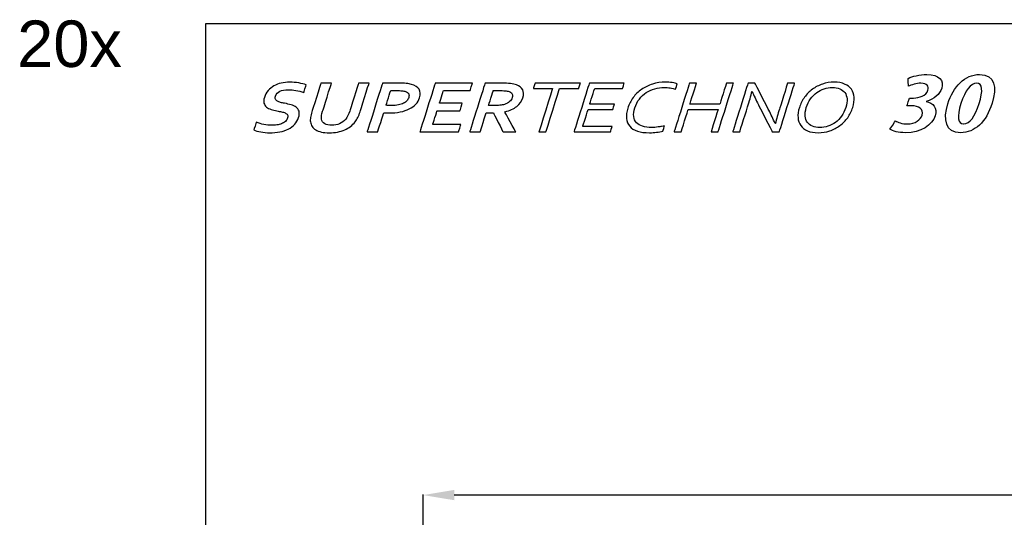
# Model space of a CAD drawing. Header units: inches. Extents: x 15 to 16771, y 14 to 21555.
# Tile 7 of 20: x 10412 to 12634, y 8211 to 9335. Entities that reach past the tile are written whole.
import ezdxf

# ---------------------------------------------------------------- set-up
doc = ezdxf.new("R2010")
doc.units = ezdxf.units.IN
doc.header["$MEASUREMENT"] = 0
doc.layers.add('AM_5', color=3, linetype='Continuous', lineweight=25)
doc.layers.add('Layer 1', color=7, linetype='Continuous')
doc.styles.add('Aktuální-ISO', font='arial.ttf')
doc.styles.add('Razítko-měřítko', font='isocpeur.ttf')
doc.styles.get("Standard").update_dxf_attribs({"font": 'arial.ttf'})
doc.dimstyles.new('AM_ISO$0', dxfattribs={"dimtxt": 3.5, "dimasz": 3.5, "dimexe": 1, "dimexo": 1, "dimgap": 1.5, "dimtad": 1, "dimdsep": 46, "dimtxsty": 'Standard', "dimcen": 0, "dimclrd": 256, "dimclre": 256, "dimclrt": 2, "dimadec": 0, "dimazin": 2, "dimtp": 0.1, "dimtm": 0.1, "dimtfac": 0.71, "dimtdec": 3, "dimtmove": 0, "dimatfit": 3, "dimfxl": 1, "dimlwd": -1, "dimlwe": -1, "dimarcsym": 1})

# ---------------------------------------------------------------- blocks, each defined once
blk = doc.blocks.new('*D34')
at = {"layer": 'AM_5', "linetype": 'ByBlock', "transparency": 16777216}
for p, q in [((11322.8, 6851.5), (11322.8, 8262.5)), ((16037.1, 8261.5), (11392.8, 8261.5)), ((16107.1, 7690.9), (16107.1, 8262.5))]:
    blk.add_line(p, q, dxfattribs=at)
at = {"layer": 'AM_5', "transparency": 16777216}
for points in [[(11392.8, 8273.2), (11392.8, 8249.9), (11322.8, 8261.5)], [(16037.1, 8273.2), (16037.1, 8249.9), (16107.1, 8261.5)]]:
    blk.add_solid(points, dxfattribs=at)
at = {"layer": 'Defpoints', "color": 0, "transparency": 16777216}
for p in [(11322.8, 8261.5), (16107.1, 7689.9), (11322.8, 6850.5)]:
    blk.add_point(p, dxfattribs=at)
at = {"layer": 'AM_5', "color": 2, "transparency": 16777216, "insert": (13715, 8336.4), "char_height": 70, "attachment_point": 5, "style": 'Aktuální-ISO'}
blk.add_mtext('5,05 [16´-7´´]', dxfattribs=at)

msp = doc.modelspace()

# ---------------------------------------------------------------- linework, layer by layer
msp.add_lwpolyline([(16771.081, 5125.676), (16771.081, 9325.676), (10831.081, 9325.676), (10831.081, 5125.676)], close=True)
at = {"layer": 'Layer 1', "color": 253}
for points, knots in [([(12417.836, 9184.93), (12424.547, 9187.993), (12435.872, 9191.869), (12446.171, 9191.869), (12446.171, 9191.869), (12460.042, 9191.869), (12464.896, 9185.268), (12462.065, 9176.277), (12462.065, 9176.277), (12458.173, 9163.914), (12441.356, 9158.324), (12429.669, 9158.324), (12429.669, 9158.324), (12429.669, 9158.324), (12420.161, 9158.324), (12420.161, 9158.324), (12420.161, 9158.324), (12420.161, 9158.324), (12414.641, 9140.792), (12414.641, 9140.792), (12414.641, 9140.792), (12414.641, 9140.792), (12424.742, 9140.792), (12424.742, 9140.792), (12424.742, 9140.792), (12440.789, 9140.792), (12453.326, 9134.051), (12448.815, 9119.722), (12448.815, 9119.722), (12445.526, 9109.273), (12433.636, 9099.832), (12415.611, 9099.832), (12415.611, 9099.832), (12404.119, 9099.832), (12393.256, 9103.709), (12388.667, 9106.743), (12388.667, 9106.743), (12388.667, 9106.743), (12376.184, 9087.862), (12376.184, 9087.862), (12376.184, 9087.862), (12382.383, 9083.647), (12395.533, 9080.108), (12411.383, 9080.108), (12411.383, 9080.108), (12446.249, 9080.108), (12471.669, 9097.302), (12478.356, 9118.542), (12478.356, 9118.542), (12483.824, 9135.904), (12473.567, 9147.368), (12457.931, 9150.568), (12457.931, 9150.568), (12457.931, 9150.568), (12458.037, 9150.906), (12458.037, 9150.906), (12458.037, 9150.906), (12476.128, 9156.132), (12488.897, 9167.117), (12493.062, 9180.351), (12493.062, 9180.351), (12498.387, 9197.264), (12487.844, 9211.593), (12459.116, 9211.593), (12459.116, 9211.593), (12443.072, 9211.593), (12426.437, 9207.209), (12417.332, 9202.828), (12417.332, 9202.828), (12417.332, 9202.828), (12417.836, 9184.93), (12417.836, 9184.93)], [0, 0, 0, 0, 0.05263158, 0.05263158, 0.05263158, 0.05263159, 0.10526316, 0.10526316, 0.10526316, 0.10526317, 0.15789474, 0.15789474, 0.15789474, 0.15789475, 0.21052632, 0.21052632, 0.21052632, 0.21052633, 0.26315789, 0.26315789, 0.26315789, 0.2631579, 0.31578947, 0.31578947, 0.31578947, 0.31578948, 0.36842105, 0.36842105, 0.36842105, 0.36842106, 0.42105263, 0.42105263, 0.42105263, 0.42105264, 0.47368421, 0.47368421, 0.47368421, 0.47368422, 0.52631579, 0.52631579, 0.52631579, 0.5263158, 0.57894737, 0.57894737, 0.57894737, 0.57894738, 0.63157895, 0.63157895, 0.63157895, 0.63157896, 0.68421053, 0.68421053, 0.68421053, 0.68421054, 0.73684211, 0.73684211, 0.73684211, 0.73684212, 0.78947368, 0.78947368, 0.78947368, 0.78947369, 0.84210526, 0.84210526, 0.84210526, 0.84210527, 0.89473684, 0.89473684, 0.89473684, 0.89473685, 1, 1, 1, 1]), ([(12535.988, 9080.108), (12567.49, 9080.108), (12593.503, 9104.213), (12606.796, 9146.44), (12606.796, 9146.44), (12617.969, 9181.924), (12613.64, 9211.593), (12578.376, 9211.593), (12578.376, 9211.593), (12544.701, 9211.593), (12519.26, 9184.283), (12507.029, 9145.428), (12507.029, 9145.428), (12495.802, 9109.777), (12501.122, 9080.108), (12535.988, 9080.108)], [0, 0, 0, 0, 0.2, 0.2, 0.2, 0.20000001, 0.4, 0.4, 0.4, 0.40000001, 0.6, 0.6, 0.6, 0.60000001, 1, 1, 1, 1]), ([(11016.709, 9113.628), (11017.585, 9116.407), (11017.51, 9118.682), (11016.431, 9120.398), (11016.431, 9120.398), (11015.36, 9122.137), (11013.626, 9123.544), (11011.195, 9124.639), (11011.195, 9124.639), (11008.777, 9125.762), (11005.945, 9126.633), (11002.734, 9127.337), (11002.734, 9127.337), (10999.51, 9128.008), (10996.094, 9128.684), (10992.532, 9129.332), (10992.532, 9129.332), (10987.813, 9130.286), (10983.341, 9131.383), (10979.189, 9132.673), (10979.189, 9132.673), (10975.039, 9133.967), (10971.576, 9135.764), (10968.828, 9138.039), (10968.828, 9138.039), (10966.077, 9140.317), (10964.215, 9143.208), (10963.274, 9146.723), (10963.274, 9146.723), (10962.299, 9150.233), (10962.655, 9154.617), (10964.317, 9159.897), (10964.317, 9159.897), (10966.147, 9165.713), (10968.929, 9170.77), (10972.702, 9175.097), (10972.702, 9175.097), (10976.433, 9179.397), (10980.827, 9182.964), (10985.813, 9185.804), (10985.813, 9185.804), (10990.824, 9188.612), (10996.273, 9190.718), (11002.266, 9192.124), (11002.266, 9192.124), (11008.22, 9193.528), (11014.65, 9194.23), (11021.55, 9194.23), (11021.55, 9194.23), (11028.451, 9194.23), (11035.206, 9193.669), (11041.812, 9192.517), (11041.812, 9192.517), (11048.416, 9191.365), (11053.923, 9189.875), (11058.411, 9188.079), (11058.411, 9188.079), (11058.411, 9188.079), (11052.969, 9170.799), (11052.969, 9170.799), (11052.969, 9170.799), (11046.976, 9173.048), (11041.048, 9174.678), (11035.19, 9175.687), (11035.19, 9175.687), (11029.371, 9176.698), (11023.719, 9177.203), (11018.303, 9177.203), (11018.303, 9177.203), (11010.511, 9177.203), (11004.12, 9175.996), (10999.133, 9173.578), (10999.133, 9173.578), (10994.146, 9171.163), (10990.891, 9167.539), (10989.37, 9162.708), (10989.37, 9162.708), (10988.486, 9159.897), (10988.455, 9157.594), (10989.266, 9155.768), (10989.266, 9155.768), (10990.088, 9153.969), (10991.466, 9152.482), (10993.473, 9151.302), (10993.473, 9151.302), (10995.478, 9150.121), (10997.919, 9149.167), (11000.792, 9148.434), (11000.792, 9148.434), (11003.644, 9147.732), (11006.707, 9147.087), (11009.98, 9146.468), (11009.98, 9146.468), (11015.152, 9145.483), (11020.003, 9144.334), (11024.551, 9143.041), (11024.551, 9143.041), (11029.137, 9141.778), (11032.996, 9139.979), (11036.134, 9137.672), (11036.134, 9137.672), (11039.23, 9135.343), (11041.362, 9132.363), (11042.441, 9128.658), (11042.441, 9128.658), (11043.518, 9124.948), (11043.146, 9120.198), (11041.331, 9114.441), (11041.331, 9114.441), (11039.467, 9108.513), (11036.56, 9103.371), (11032.621, 9099.044), (11032.621, 9099.044), (11028.685, 9094.718), (11023.888, 9091.122), (11018.241, 9088.283), (11018.241, 9088.283), (11012.632, 9085.472), (11006.226, 9083.366), (10999.024, 9081.991), (10999.024, 9081.991), (10991.788, 9080.613), (10984.181, 9079.939), (10976.126, 9079.939), (10976.126, 9079.939), (10969.093, 9079.939), (10962.343, 9080.527), (10955.913, 9081.707), (10955.913, 9081.707), (10949.484, 9082.888), (10944.359, 9084.547), (10940.506, 9086.681), (10940.506, 9086.681), (10940.506, 9086.681), (10945.867, 9103.709), (10945.867, 9103.709), (10945.867, 9103.709), (10951.53, 9101.348), (10957.198, 9099.634), (10962.936, 9098.566), (10962.936, 9098.566), (10968.643, 9097.497), (10974.75, 9096.967), (10981.188, 9096.967), (10981.188, 9096.967), (10984.919, 9096.967), (10988.694, 9097.216), (10992.462, 9097.752), (10992.462, 9097.752), (10996.221, 9098.256), (10999.739, 9099.156), (11003.01, 9100.422), (11003.01, 9100.422), (11006.281, 9101.686), (11009.133, 9103.399), (11011.572, 9105.591), (11011.572, 9105.591), (11014, 9107.754), (11015.7, 9110.422), (11016.709, 9113.628)], [0, 0, 0, 0, 0.02439024, 0.02439024, 0.02439024, 0.02439025, 0.04878049, 0.04878049, 0.04878049, 0.0487805, 0.07317073, 0.07317073, 0.07317073, 0.07317074, 0.09756098, 0.09756098, 0.09756098, 0.09756099, 0.12195122, 0.12195122, 0.12195122, 0.12195123, 0.14634146, 0.14634146, 0.14634146, 0.14634147, 0.17073171, 0.17073171, 0.17073171, 0.17073172, 0.19512195, 0.19512195, 0.19512195, 0.19512196, 0.2195122, 0.2195122, 0.2195122, 0.21951221, 0.24390244, 0.24390244, 0.24390244, 0.24390245, 0.26829268, 0.26829268, 0.26829268, 0.26829269, 0.29268293, 0.29268293, 0.29268293, 0.29268294, 0.31707317, 0.31707317, 0.31707317, 0.31707318, 0.34146341, 0.34146341, 0.34146341, 0.34146342, 0.36585366, 0.36585366, 0.36585366, 0.36585367, 0.3902439, 0.3902439, 0.3902439, 0.39024391, 0.41463415, 0.41463415, 0.41463415, 0.41463416, 0.43902439, 0.43902439, 0.43902439, 0.4390244, 0.46341463, 0.46341463, 0.46341463, 0.46341464, 0.48780488, 0.48780488, 0.48780488, 0.48780489, 0.51219512, 0.51219512, 0.51219512, 0.51219513, 0.53658537, 0.53658537, 0.53658537, 0.53658538, 0.56097561, 0.56097561, 0.56097561, 0.56097562, 0.58536585, 0.58536585, 0.58536585, 0.58536586, 0.6097561, 0.6097561, 0.6097561, 0.60975611, 0.63414634, 0.63414634, 0.63414634, 0.63414635, 0.65853659, 0.65853659, 0.65853659, 0.6585366, 0.68292683, 0.68292683, 0.68292683, 0.68292684, 0.70731707, 0.70731707, 0.70731707, 0.70731708, 0.73170732, 0.73170732, 0.73170732, 0.73170733, 0.75609756, 0.75609756, 0.75609756, 0.75609757, 0.7804878, 0.7804878, 0.7804878, 0.78048781, 0.80487805, 0.80487805, 0.80487805, 0.80487806, 0.82926829, 0.82926829, 0.82926829, 0.8292683, 0.85365854, 0.85365854, 0.85365854, 0.85365855, 0.87804878, 0.87804878, 0.87804878, 0.87804879, 0.90243902, 0.90243902, 0.90243902, 0.90243903, 0.92682927, 0.92682927, 0.92682927, 0.92682928, 0.95121951, 0.95121951, 0.95121951, 0.95121952, 1, 1, 1, 1]), ([(11110.538, 9079.939), (11103.77, 9079.939), (11097.837, 9080.501), (11092.777, 9081.627), (11092.777, 9081.627), (11087.715, 9082.747), (11083.475, 9084.378), (11080.011, 9086.486), (11080.011, 9086.486), (11076.546, 9088.592), (11073.826, 9091.177), (11071.876, 9094.211), (11071.876, 9094.211), (11069.929, 9097.248), (11068.707, 9100.703), (11068.158, 9104.522), (11068.158, 9104.522), (11067.711, 9107.614), (11067.758, 9111.012), (11068.33, 9114.722), (11068.33, 9114.722), (11068.881, 9118.458), (11069.89, 9122.616), (11071.34, 9127.223), (11071.34, 9127.223), (11071.34, 9127.223), (11091.748, 9192.038), (11091.748, 9192.038), (11091.748, 9192.038), (11091.748, 9192.038), (11115.522, 9192.038), (11115.522, 9192.038), (11115.522, 9192.038), (11115.522, 9192.038), (11095.689, 9129.048), (11095.689, 9129.048), (11095.689, 9129.048), (11093.24, 9121.266), (11092.411, 9115.172), (11093.209, 9110.788), (11093.209, 9110.788), (11094.145, 9105.898), (11096.605, 9102.388), (11100.614, 9100.222), (11100.614, 9100.222), (11104.62, 9098.061), (11109.823, 9096.967), (11116.196, 9096.967), (11116.196, 9096.967), (11122.568, 9096.967), (11128.46, 9098.061), (11133.829, 9100.222), (11133.829, 9100.222), (11139.198, 9102.388), (11143.873, 9105.898), (11147.887, 9110.788), (11147.887, 9110.788), (11151.446, 9115.172), (11154.455, 9121.266), (11156.904, 9129.048), (11156.904, 9129.048), (11156.904, 9129.048), (11176.737, 9192.038), (11176.737, 9192.038), (11176.737, 9192.038), (11176.737, 9192.038), (11200.508, 9192.038), (11200.508, 9192.038), (11200.508, 9192.038), (11200.508, 9192.038), (11180.104, 9127.223), (11180.104, 9127.223), (11180.104, 9127.223), (11178.653, 9122.616), (11177.046, 9118.458), (11175.239, 9114.722), (11175.239, 9114.722), (11173.479, 9111.012), (11171.386, 9107.614), (11168.991, 9104.522), (11168.991, 9104.522), (11166.04, 9100.703), (11162.608, 9097.248), (11158.713, 9094.211), (11158.713, 9094.211), (11154.852, 9091.177), (11150.44, 9088.592), (11145.552, 9086.486), (11145.552, 9086.486), (11140.662, 9084.378), (11135.293, 9082.747), (11129.458, 9081.627), (11129.458, 9081.627), (11123.624, 9080.501), (11117.308, 9079.939), (11110.538, 9079.939)], [0, 0, 0, 0, 0.04, 0.04, 0.04, 0.04000001, 0.08, 0.08, 0.08, 0.08000001, 0.12, 0.12, 0.12, 0.12000001, 0.16, 0.16, 0.16, 0.16000001, 0.2, 0.2, 0.2, 0.20000001, 0.24, 0.24, 0.24, 0.24000001, 0.28, 0.28, 0.28, 0.28000001, 0.32, 0.32, 0.32, 0.32000001, 0.36, 0.36, 0.36, 0.36000001, 0.4, 0.4, 0.4, 0.40000001, 0.44, 0.44, 0.44, 0.44000001, 0.48, 0.48, 0.48, 0.48000001, 0.52, 0.52, 0.52, 0.52000001, 0.56, 0.56, 0.56, 0.56000001, 0.6, 0.6, 0.6, 0.60000001, 0.64, 0.64, 0.64, 0.64000001, 0.68, 0.68, 0.68, 0.68000001, 0.72, 0.72, 0.72, 0.72000001, 0.76, 0.76, 0.76, 0.76000001, 0.8, 0.8, 0.8, 0.80000001, 0.84, 0.84, 0.84, 0.84000001, 0.88, 0.88, 0.88, 0.88000001, 0.92, 0.92, 0.92, 0.92000001, 1, 1, 1, 1]), ([(11245.478, 9124.613), (11243.367, 9124.613), (11241.261, 9124.639), (11239.233, 9124.693), (11239.233, 9124.693), (11237.171, 9124.753), (11235.291, 9124.862), (11233.528, 9125.031), (11233.528, 9125.031), (11233.528, 9125.031), (11219.969, 9081.962), (11219.969, 9081.962), (11219.969, 9081.962), (11219.969, 9081.962), (11196.195, 9081.962), (11196.195, 9081.962), (11196.195, 9081.962), (11196.195, 9081.962), (11230.85, 9192.038), (11230.85, 9192.038), (11230.85, 9192.038), (11230.85, 9192.038), (11268.228, 9192.038), (11268.228, 9192.038), (11268.228, 9192.038), (11274.468, 9192.038), (11279.879, 9191.815), (11284.416, 9191.336), (11284.416, 9191.336), (11288.929, 9190.887), (11292.902, 9190.185), (11296.277, 9189.259), (11296.277, 9189.259), (11304.399, 9186.953), (11310.041, 9183.274), (11313.237, 9178.217), (11313.237, 9178.217), (11316.44, 9173.188), (11316.801, 9166.782), (11314.344, 9158.972), (11314.344, 9158.972), (11312.672, 9153.662), (11309.88, 9148.884), (11305.97, 9144.643), (11305.97, 9144.643), (11302.046, 9140.371), (11297.119, 9136.778), (11291.238, 9133.827), (11291.238, 9133.827), (11285.349, 9130.847), (11278.555, 9128.572), (11270.896, 9126.997), (11270.896, 9126.997), (11263.226, 9125.398), (11254.757, 9124.613), (11245.478, 9124.613)], [0, 0, 0, 0, 0.06666667, 0.06666667, 0.06666667, 0.06666668, 0.13333333, 0.13333333, 0.13333333, 0.13333334, 0.2, 0.2, 0.2, 0.20000001, 0.26666667, 0.26666667, 0.26666667, 0.26666668, 0.33333333, 0.33333333, 0.33333333, 0.33333334, 0.4, 0.4, 0.4, 0.40000001, 0.46666667, 0.46666667, 0.46666667, 0.46666668, 0.53333333, 0.53333333, 0.53333333, 0.53333334, 0.6, 0.6, 0.6, 0.60000001, 0.66666667, 0.66666667, 0.66666667, 0.66666668, 0.73333333, 0.73333333, 0.73333333, 0.73333334, 0.8, 0.8, 0.8, 0.80000001, 0.86666667, 0.86666667, 0.86666667, 0.86666668, 1, 1, 1, 1]), ([(11344.27, 9098.818), (11344.27, 9098.818), (11407.926, 9098.818), (11407.926, 9098.818), (11407.926, 9098.818), (11407.926, 9098.818), (11402.619, 9081.962), (11402.619, 9081.962), (11402.619, 9081.962), (11402.619, 9081.962), (11315.189, 9081.962), (11315.189, 9081.962), (11315.189, 9081.962), (11315.189, 9081.962), (11349.845, 9192.038), (11349.845, 9192.038), (11349.845, 9192.038), (11349.845, 9192.038), (11433.775, 9192.038), (11433.775, 9192.038), (11433.775, 9192.038), (11433.775, 9192.038), (11428.469, 9175.183), (11428.469, 9175.183), (11428.469, 9175.183), (11428.469, 9175.183), (11368.312, 9175.183), (11368.312, 9175.183), (11368.312, 9175.183), (11368.312, 9175.183), (11359.342, 9146.692), (11359.342, 9146.692), (11359.342, 9146.692), (11359.342, 9146.692), (11411.012, 9146.692), (11411.012, 9146.692), (11411.012, 9146.692), (11411.012, 9146.692), (11405.706, 9129.836), (11405.706, 9129.836), (11405.706, 9129.836), (11405.706, 9129.836), (11354.036, 9129.836), (11354.036, 9129.836), (11354.036, 9129.836), (11354.036, 9129.836), (11344.27, 9098.818), (11344.27, 9098.818)], [0, 0, 0, 0, 0.07692308, 0.07692308, 0.07692308, 0.07692309, 0.15384615, 0.15384615, 0.15384615, 0.15384616, 0.23076923, 0.23076923, 0.23076923, 0.23076924, 0.30769231, 0.30769231, 0.30769231, 0.30769232, 0.38461538, 0.38461538, 0.38461538, 0.38461539, 0.46153846, 0.46153846, 0.46153846, 0.46153847, 0.53846154, 0.53846154, 0.53846154, 0.53846155, 0.61538462, 0.61538462, 0.61538462, 0.61538463, 0.69230769, 0.69230769, 0.69230769, 0.6923077, 0.76923077, 0.76923077, 0.76923077, 0.76923078, 0.84615385, 0.84615385, 0.84615385, 0.84615386, 1, 1, 1, 1]), ([(11547.611, 9158.972), (11545.198, 9151.302), (11540.646, 9144.812), (11533.969, 9139.443), (11533.969, 9139.443), (11527.302, 9134.108), (11518.33, 9130.145), (11507.048, 9127.561), (11507.048, 9127.561), (11507.048, 9127.561), (11506.952, 9127.252), (11506.952, 9127.252), (11506.952, 9127.252), (11506.952, 9127.252), (11531.488, 9081.962), (11531.488, 9081.962), (11531.488, 9081.962), (11531.488, 9081.962), (11502.961, 9081.962), (11502.961, 9081.962), (11502.961, 9081.962), (11502.961, 9081.962), (11481.16, 9124.613), (11481.16, 9124.613), (11481.16, 9124.613), (11481.16, 9124.613), (11464.882, 9124.613), (11464.882, 9124.613), (11464.882, 9124.613), (11464.882, 9124.613), (11451.455, 9081.962), (11451.455, 9081.962), (11451.455, 9081.962), (11451.455, 9081.962), (11427.681, 9081.962), (11427.681, 9081.962), (11427.681, 9081.962), (11427.681, 9081.962), (11462.336, 9192.038), (11462.336, 9192.038), (11462.336, 9192.038), (11462.336, 9192.038), (11501.661, 9192.038), (11501.661, 9192.038), (11501.661, 9192.038), (11508.2, 9192.038), (11514.144, 9191.729), (11519.554, 9191.084), (11519.554, 9191.084), (11524.973, 9190.465), (11529.46, 9189.509), (11533.056, 9188.245), (11533.056, 9188.245), (11539.879, 9185.804), (11544.6, 9182.122), (11547.205, 9177.289), (11547.205, 9177.289), (11549.8, 9172.429), (11549.93, 9166.332), (11547.611, 9158.972)], [0, 0, 0, 0, 0.0625, 0.0625, 0.0625, 0.06250001, 0.125, 0.125, 0.125, 0.12500001, 0.1875, 0.1875, 0.1875, 0.18750001, 0.25, 0.25, 0.25, 0.25000001, 0.3125, 0.3125, 0.3125, 0.31250001, 0.375, 0.375, 0.375, 0.37500001, 0.4375, 0.4375, 0.4375, 0.43750001, 0.5, 0.5, 0.5, 0.50000001, 0.5625, 0.5625, 0.5625, 0.56250001, 0.625, 0.625, 0.625, 0.62500001, 0.6875, 0.6875, 0.6875, 0.68750001, 0.75, 0.75, 0.75, 0.75000001, 0.8125, 0.8125, 0.8125, 0.81250001, 0.875, 0.875, 0.875, 0.87500001, 1, 1, 1, 1]), ([(12542.4, 9099.832), (12529.324, 9099.832), (12526.989, 9115.702), (12536.508, 9145.933), (12536.508, 9145.933), (12546.079, 9176.334), (12559.092, 9191.869), (12571.772, 9191.869), (12571.772, 9191.869), (12585.638, 9191.869), (12586.41, 9174.816), (12577.318, 9145.933), (12577.318, 9145.933), (12567.906, 9116.043), (12556.068, 9099.832), (12542.597, 9099.832), (12542.597, 9099.832), (12542.597, 9099.832), (12542.4, 9099.832), (12542.4, 9099.832)], [0, 0, 0, 0, 0.16666667, 0.16666667, 0.16666667, 0.16666668, 0.33333333, 0.33333333, 0.33333333, 0.33333334, 0.5, 0.5, 0.5, 0.50000001, 0.66666667, 0.66666667, 0.66666667, 0.66666668, 1, 1, 1, 1]), ([(11238.861, 9141.973), (11240.164, 9141.804), (11241.835, 9141.663), (11243.887, 9141.578), (11243.887, 9141.578), (11245.975, 9141.497), (11248.146, 9141.468), (11250.392, 9141.468), (11250.392, 9141.468), (11256.762, 9141.468), (11262.253, 9141.918), (11266.821, 9142.787), (11266.821, 9142.787), (11271.418, 9143.658), (11275.266, 9144.867), (11278.404, 9146.44), (11278.404, 9146.44), (11281.54, 9148.013), (11284.015, 9149.898), (11285.869, 9152.118), (11285.869, 9152.118), (11287.723, 9154.333), (11289.08, 9156.751), (11289.912, 9159.393), (11289.912, 9159.393), (11290.929, 9162.622), (11290.955, 9165.433), (11289.946, 9167.793), (11289.946, 9167.793), (11288.94, 9170.152), (11286.511, 9171.979), (11282.601, 9173.298), (11282.601, 9173.298), (11280.56, 9173.945), (11277.934, 9174.423), (11274.697, 9174.733), (11274.697, 9174.733), (11271.494, 9175.042), (11267.477, 9175.183), (11262.656, 9175.183), (11262.656, 9175.183), (11262.656, 9175.183), (11249.318, 9175.183), (11249.318, 9175.183), (11249.318, 9175.183), (11249.318, 9175.183), (11238.861, 9141.973), (11238.861, 9141.973)], [0, 0, 0, 0, 0.07692308, 0.07692308, 0.07692308, 0.07692309, 0.15384615, 0.15384615, 0.15384615, 0.15384616, 0.23076923, 0.23076923, 0.23076923, 0.23076924, 0.30769231, 0.30769231, 0.30769231, 0.30769232, 0.38461538, 0.38461538, 0.38461538, 0.38461539, 0.46153846, 0.46153846, 0.46153846, 0.46153847, 0.53846154, 0.53846154, 0.53846154, 0.53846155, 0.61538462, 0.61538462, 0.61538462, 0.61538463, 0.69230769, 0.69230769, 0.69230769, 0.6923077, 0.76923077, 0.76923077, 0.76923077, 0.76923078, 0.84615385, 0.84615385, 0.84615385, 0.84615386, 1, 1, 1, 1]), ([(11481.844, 9141.468), (11487.26, 9141.468), (11491.911, 9141.663), (11495.809, 9142.087), (11495.809, 9142.087), (11499.703, 9142.508), (11503.037, 9143.125), (11505.865, 9143.938), (11505.865, 9143.938), (11511.097, 9145.457), (11515.064, 9147.563), (11517.753, 9150.233), (11517.753, 9150.233), (11520.402, 9152.875), (11522.29, 9155.937), (11523.376, 9159.393), (11523.376, 9159.393), (11524.307, 9162.344), (11524.411, 9164.983), (11523.675, 9167.258), (11523.675, 9167.258), (11522.937, 9169.533), (11521.055, 9171.303), (11518.002, 9172.624), (11518.002, 9172.624), (11516.039, 9173.524), (11513.395, 9174.143), (11510.127, 9174.564), (11510.127, 9174.564), (11506.859, 9174.985), (11502.693, 9175.183), (11497.673, 9175.183), (11497.673, 9175.183), (11497.673, 9175.183), (11480.804, 9175.183), (11480.804, 9175.183), (11480.804, 9175.183), (11480.804, 9175.183), (11470.188, 9141.468), (11470.188, 9141.468), (11470.188, 9141.468), (11470.188, 9141.468), (11481.844, 9141.468), (11481.844, 9141.468)], [0, 0, 0, 0, 0.08333333, 0.08333333, 0.08333333, 0.08333334, 0.16666667, 0.16666667, 0.16666667, 0.16666668, 0.25, 0.25, 0.25, 0.25000001, 0.33333333, 0.33333333, 0.33333333, 0.33333334, 0.41666667, 0.41666667, 0.41666667, 0.41666668, 0.5, 0.5, 0.5, 0.50000001, 0.58333333, 0.58333333, 0.58333333, 0.58333334, 0.66666667, 0.66666667, 0.66666667, 0.66666668, 0.75, 0.75, 0.75, 0.75000001, 0.83333333, 0.83333333, 0.83333333, 0.83333334, 1, 1, 1, 1])]:
    msp.add_open_spline(points, degree=3, knots=knots, dxfattribs=at)
at = {"layer": 'Layer 1', "color": 7}
for points, knots in [([(11599.634, 9081.962), (11599.634, 9081.962), (11583.79, 9081.962), (11583.79, 9081.962), (11583.79, 9081.962), (11583.79, 9081.962), (11614.623, 9179.902), (11614.623, 9179.902), (11614.623, 9179.902), (11614.623, 9179.902), (11571.37, 9179.902), (11571.37, 9179.902), (11571.37, 9179.902), (11571.37, 9179.902), (11575.192, 9192.038), (11575.192, 9192.038), (11575.192, 9192.038), (11575.192, 9192.038), (11677.546, 9192.038), (11677.546, 9192.038), (11677.546, 9192.038), (11677.546, 9192.038), (11673.724, 9179.902), (11673.724, 9179.902), (11673.724, 9179.902), (11673.724, 9179.902), (11630.47, 9179.902), (11630.47, 9179.902), (11630.47, 9179.902), (11630.47, 9179.902), (11599.634, 9081.962), (11599.634, 9081.962)], [0, 0, 0, 0, 0.11111111, 0.11111111, 0.11111111, 0.11111112, 0.22222222, 0.22222222, 0.22222222, 0.22222223, 0.33333333, 0.33333333, 0.33333333, 0.33333334, 0.44444444, 0.44444444, 0.44444444, 0.44444445, 0.55555556, 0.55555556, 0.55555556, 0.55555557, 0.66666667, 0.66666667, 0.66666667, 0.66666668, 0.77777778, 0.77777778, 0.77777778, 0.77777779, 1, 1, 1, 1]), ([(11682.733, 9094.099), (11682.733, 9094.099), (11749.098, 9094.099), (11749.098, 9094.099), (11749.098, 9094.099), (11749.098, 9094.099), (11745.276, 9081.962), (11745.276, 9081.962), (11745.276, 9081.962), (11745.276, 9081.962), (11663.061, 9081.962), (11663.061, 9081.962), (11663.061, 9081.962), (11663.061, 9081.962), (11697.719, 9192.038), (11697.719, 9192.038), (11697.719, 9192.038), (11697.719, 9192.038), (11776.333, 9192.038), (11776.333, 9192.038), (11776.333, 9192.038), (11776.333, 9192.038), (11772.514, 9179.902), (11772.514, 9179.902), (11772.514, 9179.902), (11772.514, 9179.902), (11709.747, 9179.902), (11709.747, 9179.902), (11709.747, 9179.902), (11709.747, 9179.902), (11698.549, 9144.334), (11698.549, 9144.334), (11698.549, 9144.334), (11698.549, 9144.334), (11754.381, 9144.334), (11754.381, 9144.334), (11754.381, 9144.334), (11754.381, 9144.334), (11750.559, 9132.197), (11750.559, 9132.197), (11750.559, 9132.197), (11750.559, 9132.197), (11694.727, 9132.197), (11694.727, 9132.197), (11694.727, 9132.197), (11694.727, 9132.197), (11682.733, 9094.099), (11682.733, 9094.099)], [0, 0, 0, 0, 0.07692308, 0.07692308, 0.07692308, 0.07692309, 0.15384615, 0.15384615, 0.15384615, 0.15384616, 0.23076923, 0.23076923, 0.23076923, 0.23076924, 0.30769231, 0.30769231, 0.30769231, 0.30769232, 0.38461538, 0.38461538, 0.38461538, 0.38461539, 0.46153846, 0.46153846, 0.46153846, 0.46153847, 0.53846154, 0.53846154, 0.53846154, 0.53846155, 0.61538462, 0.61538462, 0.61538462, 0.61538463, 0.69230769, 0.69230769, 0.69230769, 0.6923077, 0.76923077, 0.76923077, 0.76923077, 0.76923078, 0.84615385, 0.84615385, 0.84615385, 0.84615386, 1, 1, 1, 1]), ([(11866.532, 9182.262), (11859.268, 9182.262), (11852.188, 9181.277), (11845.272, 9179.34), (11845.272, 9179.34), (11838.356, 9177.403), (11831.955, 9174.478), (11826.089, 9170.63), (11826.089, 9170.63), (11820.242, 9166.753), (11815.068, 9161.949), (11810.585, 9156.218), (11810.585, 9156.218), (11806.108, 9150.488), (11802.65, 9143.798), (11800.253, 9136.188), (11800.253, 9136.188), (11797.864, 9128.598), (11797.058, 9122.054), (11797.773, 9116.462), (11797.773, 9116.462), (11798.498, 9110.9), (11800.581, 9106.293), (11803.989, 9102.643), (11803.989, 9102.643), (11807.429, 9098.987), (11812.06, 9096.291), (11817.949, 9094.549), (11817.949, 9094.549), (11823.827, 9092.778), (11830.72, 9091.907), (11838.613, 9091.907), (11838.613, 9091.907), (11840.79, 9091.907), (11843.096, 9091.993), (11845.568, 9092.188), (11845.568, 9092.188), (11848.031, 9092.357), (11850.563, 9092.638), (11853.114, 9092.976), (11853.114, 9092.976), (11855.662, 9093.311), (11858.163, 9093.706), (11860.648, 9094.156), (11860.648, 9094.156), (11863.1, 9094.606), (11865.331, 9095.082), (11867.315, 9095.617), (11867.315, 9095.617), (11867.315, 9095.617), (11863.618, 9083.873), (11863.618, 9083.873), (11863.618, 9083.873), (11859.424, 9082.607), (11854.7, 9081.653), (11849.461, 9080.951), (11849.461, 9080.951), (11844.196, 9080.277), (11838.938, 9079.939), (11833.655, 9079.939), (11833.655, 9079.939), (11822.891, 9079.939), (11813.713, 9081.203), (11806.199, 9083.761), (11806.199, 9083.761), (11798.685, 9086.317), (11792.874, 9089.996), (11788.732, 9094.772), (11788.732, 9094.772), (11784.591, 9099.549), (11782.162, 9105.367), (11781.424, 9112.247), (11781.424, 9112.247), (11780.693, 9119.16), (11781.699, 9126.971), (11784.442, 9135.678), (11784.442, 9135.678), (11787.139, 9144.248), (11791.137, 9152.118), (11796.47, 9159.307), (11796.47, 9159.307), (11801.805, 9166.499), (11808.178, 9172.681), (11815.583, 9177.85), (11815.583, 9177.85), (11822.98, 9182.993), (11831.253, 9187.039), (11840.376, 9189.904), (11840.376, 9189.904), (11849.541, 9192.798), (11859.237, 9194.23), (11869.473, 9194.23), (11869.473, 9194.23), (11872.179, 9194.23), (11874.863, 9194.144), (11877.442, 9193.949), (11877.442, 9193.949), (11880.021, 9193.752), (11882.475, 9193.474), (11884.779, 9193.133), (11884.779, 9193.133), (11887.072, 9192.769), (11889.186, 9192.348), (11891.118, 9191.869), (11891.118, 9191.869), (11893.003, 9191.365), (11894.625, 9190.858), (11895.946, 9190.325), (11895.946, 9190.325), (11895.946, 9190.325), (11892.238, 9178.552), (11892.238, 9178.552), (11892.238, 9178.552), (11888.637, 9179.592), (11884.626, 9180.492), (11880.226, 9181.194), (11880.226, 9181.194), (11875.793, 9181.898), (11871.251, 9182.262), (11866.532, 9182.262)], [0, 0, 0, 0, 0.03225806, 0.03225806, 0.03225806, 0.03225807, 0.06451613, 0.06451613, 0.06451613, 0.06451614, 0.09677419, 0.09677419, 0.09677419, 0.0967742, 0.12903226, 0.12903226, 0.12903226, 0.12903227, 0.16129032, 0.16129032, 0.16129032, 0.16129033, 0.19354839, 0.19354839, 0.19354839, 0.1935484, 0.22580645, 0.22580645, 0.22580645, 0.22580646, 0.25806452, 0.25806452, 0.25806452, 0.25806453, 0.29032258, 0.29032258, 0.29032258, 0.29032259, 0.32258065, 0.32258065, 0.32258065, 0.32258066, 0.35483871, 0.35483871, 0.35483871, 0.35483872, 0.38709677, 0.38709677, 0.38709677, 0.38709678, 0.41935484, 0.41935484, 0.41935484, 0.41935485, 0.4516129, 0.4516129, 0.4516129, 0.45161291, 0.48387097, 0.48387097, 0.48387097, 0.48387098, 0.51612903, 0.51612903, 0.51612903, 0.51612904, 0.5483871, 0.5483871, 0.5483871, 0.54838711, 0.58064516, 0.58064516, 0.58064516, 0.58064517, 0.61290323, 0.61290323, 0.61290323, 0.61290324, 0.64516129, 0.64516129, 0.64516129, 0.6451613, 0.67741935, 0.67741935, 0.67741935, 0.67741936, 0.70967742, 0.70967742, 0.70967742, 0.70967743, 0.74193548, 0.74193548, 0.74193548, 0.74193549, 0.77419355, 0.77419355, 0.77419355, 0.77419356, 0.80645161, 0.80645161, 0.80645161, 0.80645162, 0.83870968, 0.83870968, 0.83870968, 0.83870969, 0.87096774, 0.87096774, 0.87096774, 0.87096775, 0.90322581, 0.90322581, 0.90322581, 0.90322582, 0.93548387, 0.93548387, 0.93548387, 0.93548388, 1, 1, 1, 1]), ([(11924.523, 9144.334), (11924.523, 9144.334), (11992.076, 9144.334), (11992.076, 9144.334), (11992.076, 9144.334), (11992.076, 9144.334), (12007.093, 9192.038), (12007.093, 9192.038), (12007.093, 9192.038), (12007.093, 9192.038), (12022.943, 9192.038), (12022.943, 9192.038), (12022.943, 9192.038), (12022.943, 9192.038), (11988.288, 9081.962), (11988.288, 9081.962), (11988.288, 9081.962), (11988.288, 9081.962), (11972.438, 9081.962), (11972.438, 9081.962), (11972.438, 9081.962), (11972.438, 9081.962), (11988.254, 9132.197), (11988.254, 9132.197), (11988.254, 9132.197), (11988.254, 9132.197), (11920.701, 9132.197), (11920.701, 9132.197), (11920.701, 9132.197), (11920.701, 9132.197), (11904.885, 9081.962), (11904.885, 9081.962), (11904.885, 9081.962), (11904.885, 9081.962), (11889.035, 9081.962), (11889.035, 9081.962), (11889.035, 9081.962), (11889.035, 9081.962), (11923.691, 9192.038), (11923.691, 9192.038), (11923.691, 9192.038), (11923.691, 9192.038), (11939.54, 9192.038), (11939.54, 9192.038), (11939.54, 9192.038), (11939.54, 9192.038), (11924.523, 9144.334), (11924.523, 9144.334)], [0, 0, 0, 0, 0.07692308, 0.07692308, 0.07692308, 0.07692309, 0.15384615, 0.15384615, 0.15384615, 0.15384616, 0.23076923, 0.23076923, 0.23076923, 0.23076924, 0.30769231, 0.30769231, 0.30769231, 0.30769232, 0.38461538, 0.38461538, 0.38461538, 0.38461539, 0.46153846, 0.46153846, 0.46153846, 0.46153847, 0.53846154, 0.53846154, 0.53846154, 0.53846155, 0.61538462, 0.61538462, 0.61538462, 0.61538463, 0.69230769, 0.69230769, 0.69230769, 0.6923077, 0.76923077, 0.76923077, 0.76923077, 0.76923078, 0.84615385, 0.84615385, 0.84615385, 0.84615386, 1, 1, 1, 1]), ([(12103.039, 9130.678), (12107.903, 9120.957), (12112.588, 9110.983), (12117.118, 9100.729), (12117.118, 9100.729), (12117.118, 9100.729), (12117.679, 9100.729), (12117.679, 9100.729), (12117.679, 9100.729), (12120.214, 9111.407), (12123.228, 9122.332), (12126.73, 9133.46), (12126.73, 9133.46), (12126.73, 9133.46), (12145.172, 9192.038), (12145.172, 9192.038), (12145.172, 9192.038), (12145.172, 9192.038), (12161.12, 9192.038), (12161.12, 9192.038), (12161.12, 9192.038), (12161.12, 9192.038), (12126.462, 9081.962), (12126.462, 9081.962), (12126.462, 9081.962), (12126.462, 9081.962), (12110.618, 9081.962), (12110.618, 9081.962), (12110.618, 9081.962), (12110.618, 9081.962), (12079.22, 9143.322), (12079.22, 9143.322), (12079.22, 9143.322), (12073.838, 9154.026), (12069.155, 9164), (12065.206, 9173.272), (12065.206, 9173.272), (12065.206, 9173.272), (12064.613, 9173.272), (12064.613, 9173.272), (12064.613, 9173.272), (12062.278, 9163.243), (12059.021, 9151.528), (12054.811, 9138.153), (12054.811, 9138.153), (12054.811, 9138.153), (12037.118, 9081.962), (12037.118, 9081.962), (12037.118, 9081.962), (12037.118, 9081.962), (12021.271, 9081.962), (12021.271, 9081.962), (12021.271, 9081.962), (12021.271, 9081.962), (12055.927, 9192.038), (12055.927, 9192.038), (12055.927, 9192.038), (12055.927, 9192.038), (12071.579, 9192.038), (12071.579, 9192.038), (12071.579, 9192.038), (12071.579, 9192.038), (12103.039, 9130.678), (12103.039, 9130.678)], [0, 0, 0, 0, 0.05882353, 0.05882353, 0.05882353, 0.05882354, 0.11764706, 0.11764706, 0.11764706, 0.11764707, 0.17647059, 0.17647059, 0.17647059, 0.1764706, 0.23529412, 0.23529412, 0.23529412, 0.23529413, 0.29411765, 0.29411765, 0.29411765, 0.29411766, 0.35294118, 0.35294118, 0.35294118, 0.35294119, 0.41176471, 0.41176471, 0.41176471, 0.41176472, 0.47058824, 0.47058824, 0.47058824, 0.47058825, 0.52941176, 0.52941176, 0.52941176, 0.52941177, 0.58823529, 0.58823529, 0.58823529, 0.5882353, 0.64705882, 0.64705882, 0.64705882, 0.64705883, 0.70588235, 0.70588235, 0.70588235, 0.70588236, 0.76470588, 0.76470588, 0.76470588, 0.76470589, 0.82352941, 0.82352941, 0.82352941, 0.82352942, 0.88235294, 0.88235294, 0.88235294, 0.88235295, 1, 1, 1, 1]), ([(12292.241, 9137.002), (12289.615, 9128.658), (12285.787, 9121.014), (12280.78, 9114.018), (12280.78, 9114.018), (12275.777, 9107.052), (12269.857, 9101.038), (12263.022, 9096.01), (12263.022, 9096.01), (12256.184, 9090.953), (12248.639, 9087.019), (12240.381, 9084.183), (12240.381, 9084.183), (12232.092, 9081.343), (12223.395, 9079.939), (12214.248, 9079.939), (12214.248, 9079.939), (12204.771, 9079.939), (12196.763, 9081.343), (12190.162, 9084.183), (12190.162, 9084.183), (12183.594, 9087.019), (12178.491, 9090.953), (12174.9, 9096.01), (12174.9, 9096.01), (12171.299, 9101.038), (12169.229, 9107.052), (12168.683, 9114.018), (12168.683, 9114.018), (12168.145, 9121.014), (12169.164, 9128.658), (12171.79, 9137.002), (12171.79, 9137.002), (12174.437, 9145.402), (12178.28, 9153.098), (12183.321, 9160.095), (12183.321, 9160.095), (12188.363, 9167.089), (12194.293, 9173.129), (12201.105, 9178.188), (12201.105, 9178.188), (12207.902, 9183.217), (12215.45, 9187.15), (12223.77, 9189.987), (12223.77, 9189.987), (12232.061, 9192.824), (12240.823, 9194.23), (12250.035, 9194.23), (12250.035, 9194.23), (12259.444, 9194.23), (12267.421, 9192.824), (12273.957, 9189.987), (12273.957, 9189.987), (12280.525, 9187.15), (12285.595, 9183.217), (12289.193, 9178.188), (12289.193, 9178.188), (12292.784, 9173.129), (12294.846, 9167.089), (12295.384, 9160.095), (12295.384, 9160.095), (12295.922, 9153.098), (12294.885, 9145.402), (12292.241, 9137.002)], [0, 0, 0, 0, 0.05882353, 0.05882353, 0.05882353, 0.05882354, 0.11764706, 0.11764706, 0.11764706, 0.11764707, 0.17647059, 0.17647059, 0.17647059, 0.1764706, 0.23529412, 0.23529412, 0.23529412, 0.23529413, 0.29411765, 0.29411765, 0.29411765, 0.29411766, 0.35294118, 0.35294118, 0.35294118, 0.35294119, 0.41176471, 0.41176471, 0.41176471, 0.41176472, 0.47058824, 0.47058824, 0.47058824, 0.47058825, 0.52941176, 0.52941176, 0.52941176, 0.52941177, 0.58823529, 0.58823529, 0.58823529, 0.5882353, 0.64705882, 0.64705882, 0.64705882, 0.64705883, 0.70588235, 0.70588235, 0.70588235, 0.70588236, 0.76470588, 0.76470588, 0.76470588, 0.76470589, 0.82352941, 0.82352941, 0.82352941, 0.82352942, 0.88235294, 0.88235294, 0.88235294, 0.88235295, 1, 1, 1, 1]), ([(12276.589, 9137.002), (12278.923, 9144.417), (12279.823, 9150.938), (12279.321, 9156.582), (12279.321, 9156.582), (12278.822, 9162.229), (12277.171, 9166.948), (12274.368, 9170.742), (12274.368, 9170.742), (12271.537, 9174.535), (12267.717, 9177.403), (12262.879, 9179.34), (12262.879, 9179.34), (12258.071, 9181.277), (12252.539, 9182.262), (12246.267, 9182.262), (12246.267, 9182.262), (12240.027, 9182.262), (12233.837, 9181.277), (12227.815, 9179.34), (12227.815, 9179.34), (12221.757, 9177.403), (12216.131, 9174.535), (12210.907, 9170.742), (12210.907, 9170.742), (12205.72, 9166.948), (12201.098, 9162.229), (12197.042, 9156.582), (12197.042, 9156.582), (12192.986, 9150.938), (12189.777, 9144.417), (12187.442, 9137.002), (12187.442, 9137.002), (12185.108, 9129.584), (12184.218, 9123.094), (12184.751, 9117.447), (12184.751, 9117.447), (12185.295, 9111.828), (12186.987, 9107.135), (12189.788, 9103.342), (12189.788, 9103.342), (12192.624, 9099.549), (12196.449, 9096.712), (12201.295, 9094.801), (12201.295, 9094.801), (12206.103, 9092.861), (12211.677, 9091.907), (12218.016, 9091.907), (12218.016, 9091.907), (12224.256, 9091.907), (12230.4, 9092.861), (12236.361, 9094.801), (12236.361, 9094.801), (12242.344, 9096.712), (12247.929, 9099.549), (12253.147, 9103.342), (12253.147, 9103.342), (12258.337, 9107.135), (12262.954, 9111.828), (12267, 9117.447), (12267, 9117.447), (12271.058, 9123.094), (12274.254, 9129.584), (12276.589, 9137.002)], [0, 0, 0, 0, 0.05882353, 0.05882353, 0.05882353, 0.05882354, 0.11764706, 0.11764706, 0.11764706, 0.11764707, 0.17647059, 0.17647059, 0.17647059, 0.1764706, 0.23529412, 0.23529412, 0.23529412, 0.23529413, 0.29411765, 0.29411765, 0.29411765, 0.29411766, 0.35294118, 0.35294118, 0.35294118, 0.35294119, 0.41176471, 0.41176471, 0.41176471, 0.41176472, 0.47058824, 0.47058824, 0.47058824, 0.47058825, 0.52941176, 0.52941176, 0.52941176, 0.52941177, 0.58823529, 0.58823529, 0.58823529, 0.5882353, 0.64705882, 0.64705882, 0.64705882, 0.64705883, 0.70588235, 0.70588235, 0.70588235, 0.70588236, 0.76470588, 0.76470588, 0.76470588, 0.76470589, 0.82352941, 0.82352941, 0.82352941, 0.82352942, 0.88235294, 0.88235294, 0.88235294, 0.88235295, 1, 1, 1, 1])]:
    msp.add_open_spline(points, degree=3, knots=knots, dxfattribs=at)

# ---------------------------------------------------------------- texts
at = {"layer": 'AM_5', "color": 2, "insert": (10406.191, 9333.536), "char_height": 105, "attachment_point": 1, "style": 'Razítko-měřítko'}
msp.add_mtext('{\\fArial|b0|i0|c238|p34;20x}', dxfattribs=at)

# ---------------------------------------------------------------- dimensions: what is measured, and where the dimension line sits
at = {"layer": 'AM_5'}
dim = msp.add_linear_dim(base=(11322.831, 8261.534), p1=(16107.106, 7689.893), p2=(11322.831, 6850.525), text='5,05 [16´-7´´]', dimstyle='AM_ISO$0', override={"dimtxt": 70, "dimasz": 70, "dimgap": 30, "dimtxsty": 'Aktuální-ISO'}, dxfattribs=at)
dim.commit()
dim.dimension.update_dxf_attribs({"geometry": '*D34', "text_midpoint": (13714.969, 8336.395)})

doc.saveas('drawing.dxf')
